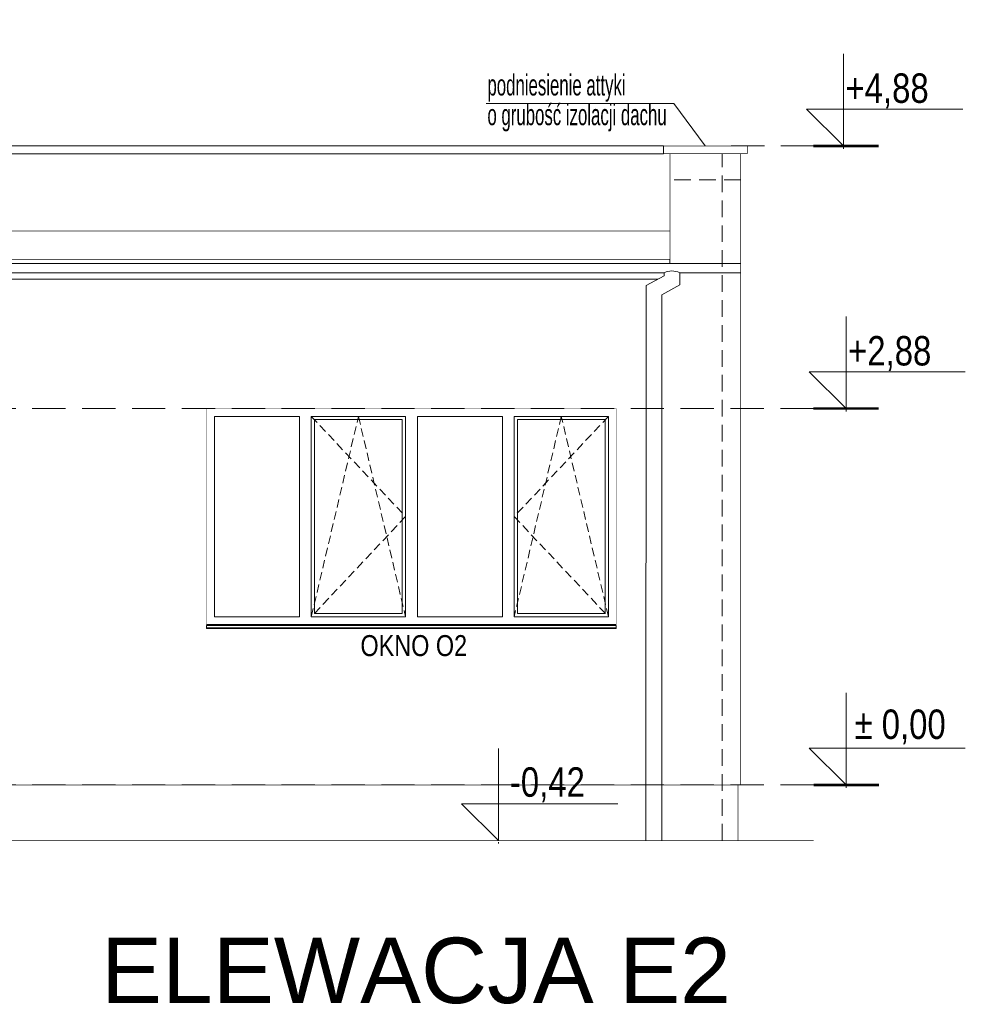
# Model space of a CAD drawing. Header units: millimetres. Extents: x 18880 to 99371, y -5529 to 27899.
# Tile 86 of 161: x 40651 to 41374, y 7283 to 8035. Entities that reach past the tile are written whole.
import ezdxf

# ---------------------------------------------------------------- set-up
doc = ezdxf.new("R2010")
doc.units = ezdxf.units.MM
doc.linetypes.add('DASHED', pattern=[19.05, 12.7, -6.35])
for name, color, linetype, lineweight in [('AA_HATCH', 251, 'Continuous', 0), ('AA_OPIS', 2, 'Continuous', 0), ('AA_WIDOK', 254, 'Continuous', 0), ('AA_WYMIAROWANIE_WEW', 254, 'Continuous', 0)]:
    doc.layers.add(name, color=color, linetype=linetype, lineweight=lineweight)
doc.styles.add('ARIAL', font='arial.ttf')
doc.styles.add('DIM07', font='romans.shx', dxfattribs={"width": 0.7})
doc.styles.add('Dimensions', font='arial.ttf', dxfattribs={"width": 0.8})
doc.dimstyles.new('Rzędne__wierzch', dxfattribs={"dimtxt": 15, "dimasz": 0.75, "dimexe": 8, "dimexo": 0, "dimgap": 0, "dimtad": 0, "dimjust": 2, "dimtih": 1, "dimtoh": 1, "dimlfac": 0.01, "dimzin": 1, "dimtxsty": 'Dimensions', "dimblk": 'KOTA', "dimcen": 0, "dimse1": 1, "dimse2": 1, "dimsd1": 1, "dimclrd": 256, "dimclre": 256, "dimclrt": 256, "dimazin": 0, "dimtfac": 1, "dimtofl": 0, "dimtmove": 2, "dimatfit": 2, "dimldrblk": 'NONE', "dimfxl": 1, "dimlwd": -1, "dimlwe": -1, "dimarcsym": 0})

# ---------------------------------------------------------------- blocks, each defined once
blk = doc.blocks.new('okno o1a')
at = {"layer": 'AA_OPIS', "linetype": 'DASHED', "ltscale": 0.5}
for points in [[(80, -6), (152, -82.5), (80, -159), (116, -6), (152, -159)], [(307, -6), (235, -82.5), (307, -159), (271, -6), (235, -159)]]:
    blk.add_lwpolyline(points, dxfattribs=at)
at = {"layer": 'AA_WIDOK', "color": 255, "const_width": 0.3}
for points in [[(0, -165.63), (0, 0)], [(0, 0), (313, 0)], [(313, 0), (313, -165.63)]]:
    blk.add_lwpolyline(points, dxfattribs=at)
at = {"layer": 'AA_WIDOK'}
for points in [[(6, -159), (6, -6)], [(6, -6), (71, -6)], [(71, -6), (71, -159)], [(80, -159), (80, -6)], [(80, -6), (152, -6)], [(152, -6), (152, -159)], [(161, -159), (161, -6)], [(161, -6), (226, -6)], [(226, -6), (226, -159)], [(235, -159), (235, -6)], [(235, -6), (307, -6)], [(307, -6), (307, -159)], [(82.5, -156.5), (82.5, -8.5)], [(82.5, -8.5), (149.5, -8.5)], [(149.5, -8.5), (149.5, -156.5)], [(237.5, -156.5), (237.5, -8.5)], [(237.5, -8.5), (304.5, -8.5)], [(304.5, -8.5), (304.5, -156.5)], [(149.5, -156.5), (82.5, -156.5)], [(304.5, -156.5), (237.5, -156.5)], [(71, -159), (6, -159)], [(152, -159), (80, -159)], [(226, -159), (161, -159)], [(307, -159), (235, -159)]]:
    blk.add_lwpolyline(points, dxfattribs=at)
at = {"layer": 'AA_WIDOK', "color": 4}
for points in [[(313, -165), (0, -165)], [(0, -165.63), (0, -165.79)], [(0, -165.79), (313, -165.79)], [(0, -167.5), (0, -165.79)], [(0, -167.5), (313, -167.5)], [(0, -168), (0, -167.5)], [(0, -168), (313, -168)], [(313, -165.79), (313, -165.63)], [(313, -167.5), (313, -165.79)], [(313, -168), (313, -167.5)]]:
    blk.add_lwpolyline(points, dxfattribs=at)
at = {"layer": 'AA_OPIS', "insert": (158.27, -173.06), "char_height": 16, "width": 300, "attachment_point": 2, "style": 'ARIAL'}
blk.add_mtext('{\\W0.8;OKNO O2}', dxfattribs=at)
blk = doc.blocks.new('KOTA')
at = {"ltscale": 100}
blk.add_lwpolyline([(62.46, 0), (0, 0), (25, 25), (25, -81)], dxfattribs=at)
blk = doc.blocks.new('*D418')
at = {"layer": 'AA_WYMIAROWANIE_WEW', "transparency": 16777216}
blk.add_line((41282.52, 7448.39), (41282.52, 7449.52), dxfattribs=at)
at = {"layer": 'Defpoints', "color": 0, "transparency": 16777216}
for p in [(41282.52, 7450.64), (41298.71, 7450.64), (41310.2, 7443.09)]:
    blk.add_point(p, dxfattribs=at)
at = {"layer": 'AA_WYMIAROWANIE_WEW', "transparency": 16777216, "xscale": 1.125, "yscale": 1.125, "zscale": 1.125, "rotation": 90}
blk.add_blockref('KOTA', (41282.52, 7450.64), dxfattribs=at)
at = {"layer": 'AA_WYMIAROWANIE_WEW', "lineweight": 0, "transparency": 16777216, "insert": (41320.35, 7494.93), "char_height": 22.5, "attachment_point": 5, "style": 'Dimensions'}
blk.add_mtext(' %%P{\\fArial|b0|i0|c238|p34; }0,00', dxfattribs=at)
blk = doc.blocks.new('_None')
blk = doc.blocks.new('*D419')
at = {"layer": 'AA_WYMIAROWANIE_WEW', "transparency": 16777216}
blk.add_line((41282.52, 7735.89), (41282.52, 7737.02), dxfattribs=at)
at = {"layer": 'Defpoints', "color": 0, "transparency": 16777216}
for p in [(41282.52, 7738.14), (41292.23, 7738.14), (41257.71, 7450.64)]:
    blk.add_point(p, dxfattribs=at)
at = {"layer": 'AA_WYMIAROWANIE_WEW', "transparency": 16777216, "xscale": 1.125, "yscale": 1.125, "zscale": 1.125, "rotation": 90}
blk.add_blockref('KOTA', (41282.52, 7738.14), dxfattribs=at)
at = {"layer": 'AA_WYMIAROWANIE_WEW', "lineweight": 0, "transparency": 16777216, "insert": (41315.86, 7780.16), "char_height": 22.5, "attachment_point": 5, "style": 'Dimensions'}
blk.add_mtext('+2,88', dxfattribs=at)
blk = doc.blocks.new('*D420')
at = {"layer": 'AA_WYMIAROWANIE_WEW', "transparency": 16777216}
blk.add_line((41280.52, 7936.45), (41280.52, 7937.58), dxfattribs=at)
at = {"layer": 'Defpoints', "color": 0, "transparency": 16777216}
for p in [(41280.52, 7938.7), (41290.23, 7938.7), (41255.71, 7450.64)]:
    blk.add_point(p, dxfattribs=at)
at = {"layer": 'AA_WYMIAROWANIE_WEW', "transparency": 16777216, "xscale": 1.125, "yscale": 1.125, "zscale": 1.125, "rotation": 90}
blk.add_blockref('KOTA', (41280.52, 7938.7), dxfattribs=at)
at = {"layer": 'AA_WYMIAROWANIE_WEW', "lineweight": 0, "transparency": 16777216, "insert": (41313.86, 7980.72), "char_height": 22.5, "attachment_point": 5, "style": 'Dimensions'}
blk.add_mtext('+4,88', dxfattribs=at)
blk = doc.blocks.new('*D428')
at = {"layer": 'AA_WYMIAROWANIE_WEW', "transparency": 16777216}
blk.add_line((41016.96, 7405.89), (41016.96, 7407.02), dxfattribs=at)
at = {"layer": 'Defpoints', "color": 0, "transparency": 16777216}
for p in [(41012, 7408.14), (41016.96, 7408.14), (40979.5, 7299.14)]:
    blk.add_point(p, dxfattribs=at)
at = {"layer": 'AA_WYMIAROWANIE_WEW', "transparency": 16777216, "xscale": 1.125, "yscale": 1.125, "zscale": 1.125, "rotation": 90}
blk.add_blockref('KOTA', (41016.96, 7408.14), dxfattribs=at)
at = {"layer": 'AA_WYMIAROWANIE_WEW', "lineweight": 0, "transparency": 16777216, "insert": (41054.32, 7450.79), "char_height": 22.5, "attachment_point": 5, "style": 'Dimensions'}
blk.add_mtext('-0,42', dxfattribs=at)

msp = doc.modelspace()

# ---------------------------------------------------------------- linework, layer by layer
at = {"layer": 'AA_OPIS'}
msp.add_lwpolyline([(41174.98658, 7938.70317), (41150.8275, 7971.16613), (41007.57275, 7971.16613)], dxfattribs=at)
at = {"layer": 'AA_WIDOK', "color": 4}
for points in [[(40454.98658, 7938.70317), (41142.98658, 7938.70317)], [(41142.98658, 7932.70317), (41142.98658, 7938.70317)], [(40454.98658, 7932.70317), (41142.98658, 7932.70317)], [(39317.98658, 7848.81525), (41201.98658, 7848.81525)], [(41143.58913, 7841.81525), (39361.38403, 7841.81525)], [(41143.58913, 7841.81525), (41143.58913, 7839.5518), (41129.7483, 7831.99595), (41129.6678, 7408.14078)], [(41155.57888, 7841.81525), (41155.57888, 7832.57807), (41141.73804, 7825.02222), (41141.65754, 7408.14078)], [(41201.98658, 7841.81525), (41155.57888, 7841.81525)]]:
    msp.add_lwpolyline(points, dxfattribs=at)
at = {"layer": 'AA_WIDOK', "color": 4, "const_width": 0.5}
for points in [[(41142.98658, 7938.70317), (41206.98658, 7938.70317)], [(41206.98658, 7932.70317), (41206.98658, 7938.70317)], [(41142.98658, 7932.70317), (41206.98658, 7932.70317)]]:
    msp.add_lwpolyline(points, dxfattribs=at)
at = {"layer": 'AA_WIDOK', "color": 251, "linetype": 'DASHED', "lineweight": 0, "ltscale": 2}
for points in [[(41194.69489, 7938.70317), (41305.51867, 7938.70317)], [(41257.71469, 7738.14078), (34049.00732, 7738.14078)], [(41257.71469, 7450.64078), (34047.20168, 7450.64078)]]:
    msp.add_lwpolyline(points, dxfattribs=at)
at = {"layer": 'AA_WIDOK', "color": 1, "lineweight": 0, "ltscale": 0.1, "const_width": 2}
for points in [[(41307.5195, 7938.70317), (41257.5195, 7938.70317)], [(41307.5195, 7738.14078), (41257.5195, 7738.14078)], [(41307.71469, 7450.64078), (41257.71469, 7450.64078)]]:
    msp.add_lwpolyline(points, dxfattribs=at)
at = {"layer": 'AA_WIDOK', "const_width": 0.5}
for points in [[(41142.98658, 7932.70317), (39356.98658, 7932.70317)], [(41147.98658, 7932.70317), (41147.98658, 7852.12723)], [(41201.98658, 7848.81525), (41201.98658, 7932.70317)], [(39356.98658, 7873.82723), (41147.98658, 7873.82723)], [(39356.98658, 7851.82723), (41147.98658, 7851.82723)], [(41201.98658, 7845.31525), (41201.98658, 7848.81525)], [(41201.98658, 7842.75307), (41201.98658, 7845.31525)], [(41201.98658, 7841.81525), (41201.98658, 7842.75307)], [(41201.98658, 7450.64078), (41201.98658, 7841.81525)], [(41129.7483, 7450.64078), (39375.22487, 7450.64078)], [(41201.98658, 7450.64078), (41141.73804, 7450.64078)], [(41199.90609, 7408.14078), (41199.98658, 7450.64078)]]:
    msp.add_lwpolyline(points, dxfattribs=at)
at = {"layer": 'AA_WIDOK', "color": 8, "linetype": 'DASHED'}
for points in [[(41187.90609, 7408.14078), (41187.98658, 7932.70317)], [(41201.98658, 7912.70317), (41147.98658, 7912.70317)]]:
    msp.add_lwpolyline(points, dxfattribs=at)
at = {"layer": 'AA_WIDOK'}
for points in [[(41147.98658, 7851.82723), (41147.98658, 7852.12723)], [(41147.98658, 7848.81525), (41147.98658, 7851.82723)], [(39366.32558, 7836.85416), (41138.64759, 7836.85416)]]:
    msp.add_lwpolyline(points, dxfattribs=at)
at = {"layer": 'AA_WIDOK', "color": 4}
msp.add_lwpolyline([(41143.5128, 7841.81525, -0.226230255), (41155.5128, 7841.81525, 1)], format="xyb", dxfattribs=at)
at = {"layer": 'AA_WIDOK', "color": 3, "const_width": 0.5}
msp.add_lwpolyline([(41257.71469, 7408.14078), (34143.97681, 7408.14078)], dxfattribs=at)

# ---------------------------------------------------------------- block references
at = {"layer": 'AA_HATCH'}
msp.add_blockref('okno o1a', (40793.98658, 7738.14078), dxfattribs=at)

# ---------------------------------------------------------------- texts
at = {"layer": 'AA_OPIS', "insert": (41008.53554, 7949.7033), "char_height": 16, "width": 151.2593731, "attachment_point": 7, "line_spacing_factor": 0.85, "style": 'DIM07'}
msp.add_mtext('{\\fArial Narrow|b0|i0|c238|p34;podniesienie attyki\\Po grubość izolacji dachu}', dxfattribs=at)
at = {"layer": 'AA_OPIS', "insert": (40713.31334, 7334.0126), "char_height": 50, "width": 5325.4238542, "attachment_point": 1, "style": 'ARIAL'}
msp.add_mtext('\\A1;\\pxql;{\\fArial|b0|i0|c238|p38;ELEWACJA E2}', dxfattribs=at)

# ---------------------------------------------------------------- dimensions: what is measured, and where the dimension line sits
at = {"layer": 'AA_WYMIAROWANIE_WEW', "lineweight": 0}
for base, p1, p2, picture, middle in [((41280.51867, 7938.70317), (41255.71386, 7450.64078), (41290.2306, 7938.70317), '*D420', (41313.85557, 7980.72076)), ((41282.5194958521, 7738.1407828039), (41257.7146865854, 7450.6407828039), (41292.231430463, 7738.1407828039), '*D419', (41315.8564014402, 7780.1583785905))]:
    dim = msp.add_linear_dim(base=base, p1=p1, p2=p2, angle=90, dimstyle='Rzędne__wierzch', override={"dimscale": 1.5, "dimpost": '+<>'}, dxfattribs=at)
    dim.commit()
    dim.dimension.update_dxf_attribs({"geometry": picture, "text_midpoint": middle, "dimtype": 160})
for base, p1, p2, text, override, picture, middle in [((41282.5195, 7450.64078), (41310.19972, 7443.08644), (41298.71469, 7450.64078), ' %%P{\\fArial|b0|i0|c238|p34; }0,00', {"dimscale": 1.5, "dimpost": '+ ~<>'}, '*D418', (41320.3464, 7494.92886)), ((41016.96097, 7408.14078), (40979.50367, 7299.14078), (41012.00466, 7408.14078), '-0,42', {"dimscale": 1.5, "dimpost": '- <>'}, '*D428', (41054.31513, 7450.78557))]:
    dim = msp.add_linear_dim(base=base, p1=p1, p2=p2, angle=90, text=text, dimstyle='Rzędne__wierzch', override=override, dxfattribs=at)
    dim.commit()
    dim.dimension.update_dxf_attribs({"geometry": picture, "text_midpoint": middle, "dimtype": 160})

doc.saveas('drawing.dxf')
